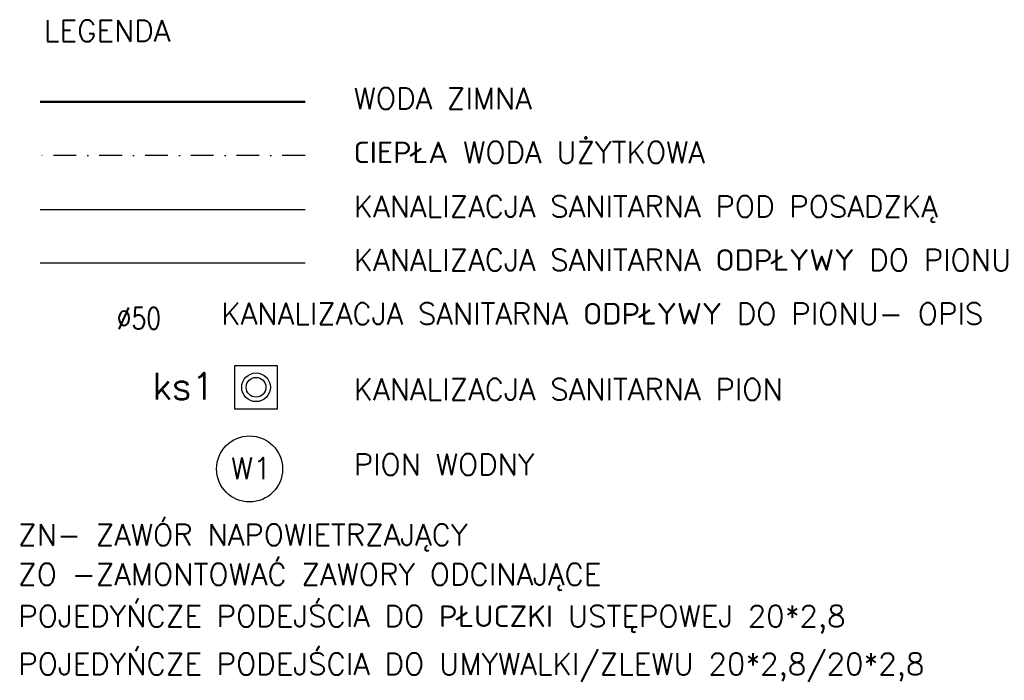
# Model space of a CAD drawing. Header units: millimetres. Extents: x -1681 to 2870, y -101 to 3205.
# Tile 3 of 3: x 577 to 1126, y 2765 to 3134. Entities that reach past the tile are written whole.
import ezdxf

# ---------------------------------------------------------------- set-up
doc = ezdxf.new("R2010")
doc.units = ezdxf.units.MM
doc.linetypes.add('DASHDOT', pattern=[25.4, 12.7, -6.35, 0, -6.35])
for name, color, linetype in [('IS cwu', 3, 'DASHDOT'), ('IS kan odp', 36, 'Continuous'), ('IS kan odp opis', 7, 'Continuous'), ('IS kan opis', 7, 'Continuous'), ('IS KAN_S_OPIS', 2, 'Continuous'), ('IS KAN_SAN_RURY', 1, 'Continuous'), ('IS WODA opis', 2, 'Continuous')]:
    doc.layers.add(name, color=color, linetype=linetype)
doc.layers.add('IS obudowy', color=2, linetype='Continuous', plot=False)
doc.layers.add('IS w', color=5, linetype='Continuous', lineweight=50)
doc.styles.add('TECH', font='simplex.shx')

msp = doc.modelspace()

# ---------------------------------------------------------------- linework, layer by layer
at = {"layer": 'IS cwu'}
msp.add_line((736.51, 3057.68), (588.96, 3057.68), dxfattribs=at)
at = {"layer": 'IS kan odp', "ltscale": 50}
msp.add_line((736.51, 2997.68), (588.96, 2997.68), dxfattribs=at)
at = {"layer": 'IS KAN_SAN_RURY'}
msp.add_line((736.51, 3027.53), (588.96, 3027.53), dxfattribs=at)
at = {"layer": 'IS KAN_SAN_RURY', "linetype": 'Continuous'}
for radius in [8, 5.5]:
    msp.add_circle((709.17, 2928.5), radius, dxfattribs=at)
at = {"layer": 'IS obudowy'}
msp.add_lwpolyline([(697.17, 2916.5), (721.17, 2916.5), (721.17, 2940.5), (697.17, 2940.5)], close=True, dxfattribs=at)
at = {"layer": 'IS w'}
msp.add_line((736.51, 3087.68), (588.96, 3087.68), dxfattribs=at)
at = {"layer": 'IS WODA opis'}
msp.add_circle((705.57, 2882.95), 18.41, dxfattribs=at)

# ---------------------------------------------------------------- texts
at = {"layer": 'IS kan odp opis', "style": 'TECH', "width": 0.8}
msp.add_text('%%C50', height=12, dxfattribs=at).set_placement((631.54, 2960.98))
at = {"layer": 'IS kan opis', "style": 'TECH'}
msp.add_text('ks1', height=15, dxfattribs=at).set_placement((651.32, 2921.6))
at = {"layer": 'IS KAN_S_OPIS', "style": 'TECH'}
for s, p in [('LEGENDA', (590.93, 3121.29)), ('WODA ZIMNA', (763.58, 3083.51)), ('CIEPŁA WODA UŻYTKOWA', (763.58, 3053.51)), ('KANALIZACJA SANITARNA POD POSADZKĄ', (763.58, 3023.36)), ('KANALIZACJA SANITARNA ODPŁYWY DO PIONU', (763.58, 2993.51)), ('KANALIZACJA SANITARNA ODPŁYWY DO PIONU- OPIS', (689.81, 2963.51)), ('KANALIZACJA SANITARNA PION', (763.58, 2921.31)), ('PION WODNY', (763.58, 2879.46)), ('ZN- ZAWÓR NAPOWIETRZAJĄCY', (576.64, 2840.22)), ('ZO -ZAMONTOWAĆ ZAWORY ODCINAJĄCE ', (576.64, 2818.18)), ('POJEDYŃCZE PODEJŚCIA DO PŁUCZKI USTĘPOWEJ 20*2,8', (576.64, 2794.84)), ('POJEDYŃCZE PODEJŚCIA DO UMYWALKI/ZLEWU 20*2,8/20*2,8', (576.64, 2768.2))]:
    msp.add_text(s, height=12, dxfattribs=at).set_placement(p)
at = {"layer": 'IS WODA opis', "style": 'TECH'}
msp.add_text('W1', height=12, dxfattribs=at).set_placement((695.14, 2877.34))

doc.saveas('drawing.dxf')
